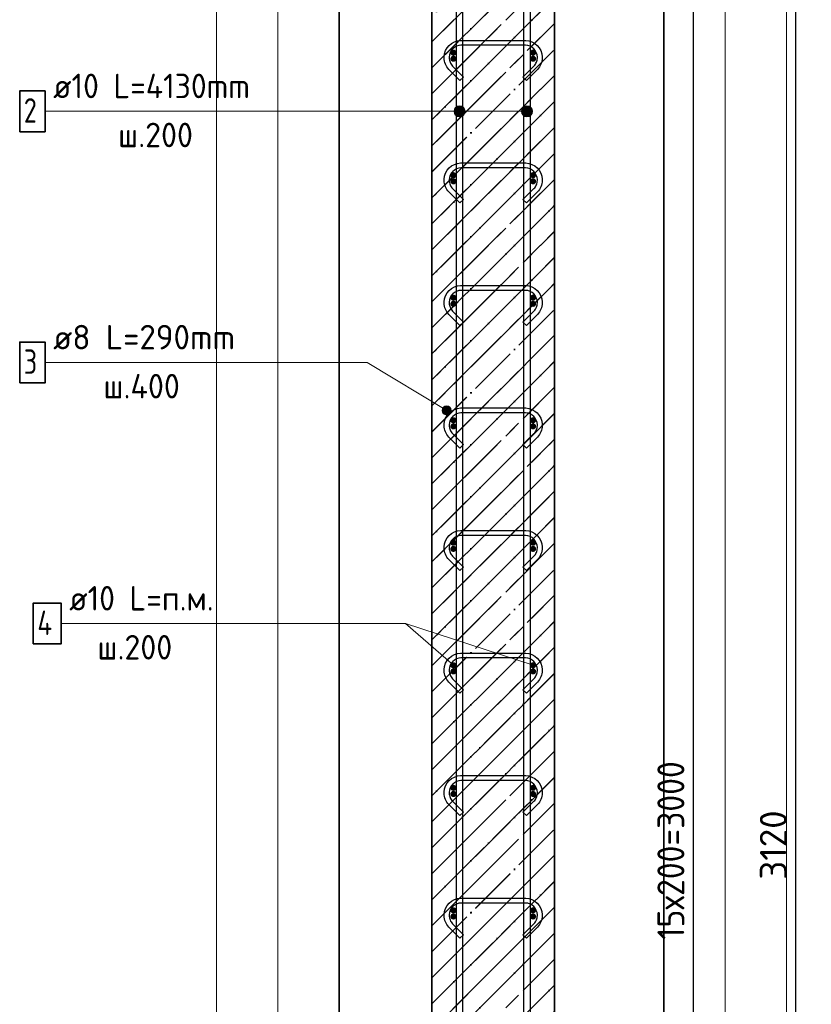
# Model space of a CAD drawing. Header units: millimetres. Extents: x -2995 to 47287, y -2809 to 58122.
# Tile 103 of 143: x 32363 to 33655, y 45508 to 47115. Entities that reach past the tile are written whole.
import ezdxf

# ---------------------------------------------------------------- set-up
doc = ezdxf.new("R2010")
doc.units = ezdxf.units.MM
doc.header["$PDMODE"] = 65
doc.linetypes.add('______11', pattern=[100, 80, -10, 0, -10])
doc.linetypes.add('______5', pattern=[220, 160, -20, 20, -20])
for name, color, linetype, lineweight in [('Standard', 7, 'Continuous', 25), ('Арм.стержн. Арматура края', 96, 'Continuous', 35), ('Арм.стержн. вертикальными 1', 22, 'Continuous', 35), ('Арм.стержн.горизонт. 1', 180, 'Continuous', 35), ('Размерная линия_ общее', 7, 'Continuous', 13)]:
    doc.layers.add(name, color=color, linetype=linetype, lineweight=lineweight)
doc.layers.add('Арм.стержн.Стяжки', color=7, linetype='Continuous', lineweight=35, true_color=0x501e0f)
doc.styles.add('ISOCPEUR', font='ISOCPEUR')
doc.dimstyles.new('DIMSTYLE_3', dxfattribs={"dimtxt": 44, "dimasz": 50, "dimexe": 0, "dimexo": 0, "dimgap": 22, "dimtad": 2, "dimdec": 0, "dimrnd": 5, "dimzin": 12, "dimdsep": 46, "dimtxsty": 'ISOCPEUR', "dimblk1": 'ALL_ML_STRICH', "dimblk2": 'ALL_ML_STRICH', "dimsah": 1, "dimcen": 0, "dimclrd": 7, "dimclre": 256, "dimclrt": 7, "dimadec": 0, "dimazin": 0, "dimtfac": 1, "dimtdec": 0, "dimtix": 1, "dimtmove": 2, "dimatfit": 3, "dimfxl": 0, "dimtzin": 0, "dimlwd": 0, "dimlwe": -3, "dimarcsym": 0})

# ---------------------------------------------------------------- blocks, each defined once
blk = doc.blocks.new('ALL_ML_STRICH')
at = {"color": 0, "linetype": 'ByBlock', "lineweight": -2}
for p, q in [((0, -0.5), (0, 0.5)), ((-1, 0), (0.5, 0)), ((-0.3, -0.3), (0.3, 0.3))]:
    blk.add_line(p, q, dxfattribs=at)
blk = doc.blocks.new('*D82')
at = {"layer": 'DEFPOINTS', "color": 7, "linetype": 'Continuous', "lineweight": 13, "transparency": 33554687}
for p in [(33332.1, 47321.6), (33360.7, 44201.6), (33630, 44201.6)]:
    blk.add_point(p, dxfattribs=at)
at = {"layer": 'Размерная линия_ общее', "color": 253, "linetype": 'Continuous', "lineweight": -2, "true_color": 0xa0a0a0, "transparency": 33554687}
for p, q in [((33352.1, 47321.6), (33630, 47321.6)), ((33380.7, 44201.6), (33630, 44201.6))]:
    blk.add_line(p, q, dxfattribs=at)
at = {"layer": 'Размерная линия_ общее', "color": 7, "linetype": 'Continuous', "lineweight": -2, "transparency": 33554687}
blk.add_line((33630, 44201.6), (33630, 47321.6), dxfattribs=at)
at = {"layer": 'Размерная линия_ общее', "color": 7, "linetype": 'Continuous', "lineweight": 13, "transparency": 33554687, "xscale": 50, "yscale": 50, "zscale": 50}
for p, rotation in [((33630, 47321.6), 90), ((33630, 44201.6), 270)]:
    blk.add_blockref('ALL_ML_STRICH', p, dxfattribs=dict(at, rotation=rotation))
at = {"layer": 'Размерная линия_ общее', "color": 7, "linetype": 'Continuous', "lineweight": 13, "transparency": 33554687, "insert": (33593, 45768.2), "char_height": 44, "width": 176, "attachment_point": 5, "rotation": 90, "style": 'ISOCPEUR'}
blk.add_mtext('\\A1;{3120}', dxfattribs=at)
blk = doc.blocks.new('*D85')
at = {"layer": 'DEFPOINTS', "color": 7, "linetype": 'Continuous', "lineweight": 13, "transparency": 33554687}
for p in [(33200.9, 47261.6), (33200.9, 44261.6), (33462.8, 44261.6)]:
    blk.add_point(p, dxfattribs=at)
at = {"layer": 'Размерная линия_ общее', "color": 253, "linetype": 'Continuous', "lineweight": -2, "true_color": 0xa0a0a0, "transparency": 33554687}
for p, q in [((33220.9, 47261.6), (33462.8, 47261.6)), ((33220.9, 44261.6), (33462.8, 44261.6))]:
    blk.add_line(p, q, dxfattribs=at)
at = {"layer": 'Размерная линия_ общее', "color": 7, "linetype": 'Continuous', "lineweight": -2, "transparency": 33554687}
blk.add_line((33462.8, 44261.6), (33462.8, 47261.6), dxfattribs=at)
at = {"layer": 'Размерная линия_ общее', "color": 7, "linetype": 'Continuous', "lineweight": 13, "transparency": 33554687, "xscale": 50, "yscale": 50, "zscale": 50}
for p, rotation in [((33462.8, 47261.6), 90), ((33462.8, 44261.6), 270)]:
    blk.add_blockref('ALL_ML_STRICH', p, dxfattribs=dict(at, rotation=rotation))
at = {"layer": 'Размерная линия_ общее', "color": 7, "linetype": 'Continuous', "lineweight": 13, "transparency": 33554687, "insert": (33403.8, 45613.6), "char_height": 44, "width": 2.2, "attachment_point": 1, "rotation": 90, "line_spacing_factor": 0.60241, "style": 'ISOCPEUR'}
blk.add_mtext('\\W0.91;15х200=3000', dxfattribs=at)

msp = doc.modelspace()

# ---------------------------------------------------------------- hatches: boundary and pattern name
at = {"layer": 'Standard', "linetype": 'Continuous', "lineweight": 35, "transparency": 33554687}
h = msp.add_hatch(dxfattribs=at)
h.set_pattern_fill('__________539', scale=20, style=0, pattern_type=2)
h.set_pattern_definition([(45, (0, 0), (-42.426407, 42.426407), [80, -10, 0, -10]), (45, (-21.213, 21.213), (-42.426407, 42.426407), [160, -20, 20, -20])])
h.paths.add_polyline_path([(33235.9, 47321.6), (33035.9, 47321.6), (33035.9, 44201.6), (33235.9, 44201.6)], flags=0)
at = {"layer": 'Арм.стержн. Арматура края', "linetype": 'Continuous', "lineweight": 50, "transparency": 33554687}
for points in [[(33075.9, 47051.6), (33075.5, 47053.5), (33074.4, 47055.1), (33072.8, 47056.2), (33070.9, 47056.6), (33068.9, 47056.2), (33067.3, 47055.1), (33066.2, 47053.5), (33065.9, 47051.6), (33066.2, 47049.6), (33067.3, 47048), (33068.9, 47046.9), (33070.9, 47046.6), (33072.8, 47046.9), (33074.4, 47048), (33075.5, 47049.6)], [(33205.9, 47051.6), (33205.5, 47053.5), (33204.4, 47055.1), (33202.8, 47056.2), (33200.9, 47056.6), (33198.9, 47056.2), (33197.3, 47055.1), (33196.2, 47053.5), (33195.9, 47051.6), (33196.2, 47049.6), (33197.3, 47048), (33198.9, 47046.9), (33200.9, 47046.6), (33202.8, 47046.9), (33204.4, 47048), (33205.5, 47049.6)], [(33075.9, 46851.6), (33075.5, 46853.5), (33074.4, 46855.1), (33072.8, 46856.2), (33070.9, 46856.6), (33068.9, 46856.2), (33067.3, 46855.1), (33066.2, 46853.5), (33065.9, 46851.6), (33066.2, 46849.6), (33067.3, 46848), (33068.9, 46846.9), (33070.9, 46846.6), (33072.8, 46846.9), (33074.4, 46848), (33075.5, 46849.6)], [(33205.9, 46851.6), (33205.5, 46853.5), (33204.4, 46855.1), (33202.8, 46856.2), (33200.9, 46856.6), (33198.9, 46856.2), (33197.3, 46855.1), (33196.2, 46853.5), (33195.9, 46851.6), (33196.2, 46849.6), (33197.3, 46848), (33198.9, 46846.9), (33200.9, 46846.6), (33202.8, 46846.9), (33204.4, 46848), (33205.5, 46849.6)], [(33075.9, 46651.6), (33075.5, 46653.5), (33074.4, 46655.1), (33072.8, 46656.2), (33070.9, 46656.6), (33068.9, 46656.2), (33067.3, 46655.1), (33066.2, 46653.5), (33065.9, 46651.6), (33066.2, 46649.6), (33067.3, 46648), (33068.9, 46646.9), (33070.9, 46646.6), (33072.8, 46646.9), (33074.4, 46648), (33075.5, 46649.6)], [(33205.9, 46651.6), (33205.5, 46653.5), (33204.4, 46655.1), (33202.8, 46656.2), (33200.9, 46656.6), (33198.9, 46656.2), (33197.3, 46655.1), (33196.2, 46653.5), (33195.9, 46651.6), (33196.2, 46649.6), (33197.3, 46648), (33198.9, 46646.9), (33200.9, 46646.6), (33202.8, 46646.9), (33204.4, 46648), (33205.5, 46649.6)], [(33075.9, 46451.6), (33075.5, 46453.5), (33074.4, 46455.1), (33072.8, 46456.2), (33070.9, 46456.6), (33068.9, 46456.2), (33067.3, 46455.1), (33066.2, 46453.5), (33065.9, 46451.6), (33066.2, 46449.6), (33067.3, 46448), (33068.9, 46446.9), (33070.9, 46446.6), (33072.8, 46446.9), (33074.4, 46448), (33075.5, 46449.6)], [(33205.9, 46451.6), (33205.5, 46453.5), (33204.4, 46455.1), (33202.8, 46456.2), (33200.9, 46456.6), (33198.9, 46456.2), (33197.3, 46455.1), (33196.2, 46453.5), (33195.9, 46451.6), (33196.2, 46449.6), (33197.3, 46448), (33198.9, 46446.9), (33200.9, 46446.6), (33202.8, 46446.9), (33204.4, 46448), (33205.5, 46449.6)], [(33075.9, 46251.6), (33075.5, 46253.5), (33074.4, 46255.1), (33072.8, 46256.2), (33070.9, 46256.6), (33068.9, 46256.2), (33067.3, 46255.1), (33066.2, 46253.5), (33065.9, 46251.6), (33066.2, 46249.6), (33067.3, 46248), (33068.9, 46246.9), (33070.9, 46246.6), (33072.8, 46246.9), (33074.4, 46248), (33075.5, 46249.6)], [(33205.9, 46251.6), (33205.5, 46253.5), (33204.4, 46255.1), (33202.8, 46256.2), (33200.9, 46256.6), (33198.9, 46256.2), (33197.3, 46255.1), (33196.2, 46253.5), (33195.9, 46251.6), (33196.2, 46249.6), (33197.3, 46248), (33198.9, 46246.9), (33200.9, 46246.6), (33202.8, 46246.9), (33204.4, 46248), (33205.5, 46249.6)], [(33075.9, 46051.6), (33075.5, 46053.5), (33074.4, 46055.1), (33072.8, 46056.2), (33070.9, 46056.6), (33068.9, 46056.2), (33067.3, 46055.1), (33066.2, 46053.5), (33065.9, 46051.6), (33066.2, 46049.6), (33067.3, 46048), (33068.9, 46046.9), (33070.9, 46046.6), (33072.8, 46046.9), (33074.4, 46048), (33075.5, 46049.6)], [(33205.9, 46051.6), (33205.5, 46053.5), (33204.4, 46055.1), (33202.8, 46056.2), (33200.9, 46056.6), (33198.9, 46056.2), (33197.3, 46055.1), (33196.2, 46053.5), (33195.9, 46051.6), (33196.2, 46049.6), (33197.3, 46048), (33198.9, 46046.9), (33200.9, 46046.6), (33202.8, 46046.9), (33204.4, 46048), (33205.5, 46049.6)], [(33075.9, 45851.6), (33075.5, 45853.5), (33074.4, 45855.1), (33072.8, 45856.2), (33070.9, 45856.6), (33068.9, 45856.2), (33067.3, 45855.1), (33066.2, 45853.5), (33065.9, 45851.6), (33066.2, 45849.6), (33067.3, 45848), (33068.9, 45846.9), (33070.9, 45846.6), (33072.8, 45846.9), (33074.4, 45848), (33075.5, 45849.6)], [(33205.9, 45851.6), (33205.5, 45853.5), (33204.4, 45855.1), (33202.8, 45856.2), (33200.9, 45856.6), (33198.9, 45856.2), (33197.3, 45855.1), (33196.2, 45853.5), (33195.9, 45851.6), (33196.2, 45849.6), (33197.3, 45848), (33198.9, 45846.9), (33200.9, 45846.6), (33202.8, 45846.9), (33204.4, 45848), (33205.5, 45849.6)], [(33075.9, 45651.6), (33075.5, 45653.5), (33074.4, 45655.1), (33072.8, 45656.2), (33070.9, 45656.6), (33068.9, 45656.2), (33067.3, 45655.1), (33066.2, 45653.5), (33065.9, 45651.6), (33066.2, 45649.6), (33067.3, 45648), (33068.9, 45646.9), (33070.9, 45646.6), (33072.8, 45646.9), (33074.4, 45648), (33075.5, 45649.6)], [(33205.9, 45651.6), (33205.5, 45653.5), (33204.4, 45655.1), (33202.8, 45656.2), (33200.9, 45656.6), (33198.9, 45656.2), (33197.3, 45655.1), (33196.2, 45653.5), (33195.9, 45651.6), (33196.2, 45649.6), (33197.3, 45648), (33198.9, 45646.9), (33200.9, 45646.6), (33202.8, 45646.9), (33204.4, 45648), (33205.5, 45649.6)]]:
    msp.add_hatch(color=4, dxfattribs=at).paths.add_polyline_path(points)
at = {"layer": 'Арм.стержн. вертикальными 1', "linetype": 'Continuous', "lineweight": 13, "transparency": 33554687}
for points in [[(33073.1, 46961.3), (33073.1, 46970.3), (33071.9, 46965.8)], [(33073.1, 46961.3), (33073.1, 46970.3), (33071.9, 46965.8)], [(33073.1, 46970.3), (33076.4, 46958.1), (33076.4, 46973.6)], [(33073.1, 46970.3), (33076.4, 46958.1), (33076.4, 46973.6)], [(33073.1, 46970.3), (33073.1, 46961.3), (33076.4, 46958.1)], [(33073.1, 46970.3), (33073.1, 46961.3), (33076.4, 46958.1)], [(33076.4, 46973.6), (33080.9, 46956.8), (33080.9, 46974.8)], [(33076.4, 46973.6), (33080.9, 46956.8), (33080.9, 46974.8)], [(33076.4, 46973.6), (33076.4, 46958.1), (33080.9, 46956.8)], [(33076.4, 46973.6), (33076.4, 46958.1), (33080.9, 46956.8)], [(33080.9, 46974.8), (33080.9, 46956.8), (33085.4, 46958.1)], [(33080.9, 46974.8), (33085.4, 46958.1), (33085.4, 46973.6)], [(33080.9, 46974.8), (33080.9, 46956.8), (33085.4, 46958.1)], [(33080.9, 46974.8), (33085.4, 46958.1), (33085.4, 46973.6)], [(33085.4, 46973.6), (33085.4, 46958.1), (33088.6, 46961.3)], [(33085.4, 46973.6), (33088.6, 46961.3), (33088.6, 46970.3)], [(33085.4, 46973.6), (33085.4, 46958.1), (33088.6, 46961.3)], [(33085.4, 46973.6), (33088.6, 46961.3), (33088.6, 46970.3)], [(33088.6, 46970.3), (33088.6, 46961.3), (33089.9, 46965.8)], [(33088.6, 46970.3), (33088.6, 46961.3), (33089.9, 46965.8)], [(33183.1, 46961.3), (33183.1, 46970.3), (33181.9, 46965.8)], [(33183.1, 46961.3), (33183.1, 46970.3), (33181.9, 46965.8)], [(33183.1, 46970.3), (33186.4, 46958.1), (33186.4, 46973.6)], [(33183.1, 46970.3), (33186.4, 46958.1), (33186.4, 46973.6)], [(33183.1, 46970.3), (33183.1, 46961.3), (33186.4, 46958.1)], [(33183.1, 46970.3), (33183.1, 46961.3), (33186.4, 46958.1)], [(33186.4, 46973.6), (33190.9, 46956.8), (33190.9, 46974.8)], [(33186.4, 46973.6), (33190.9, 46956.8), (33190.9, 46974.8)], [(33186.4, 46973.6), (33186.4, 46958.1), (33190.9, 46956.8)], [(33186.4, 46973.6), (33186.4, 46958.1), (33190.9, 46956.8)], [(33190.9, 46974.8), (33190.9, 46956.8), (33195.4, 46958.1)], [(33190.9, 46974.8), (33195.4, 46958.1), (33195.4, 46973.6)], [(33190.9, 46974.8), (33190.9, 46956.8), (33195.4, 46958.1)], [(33190.9, 46974.8), (33195.4, 46958.1), (33195.4, 46973.6)], [(33195.4, 46973.6), (33195.4, 46958.1), (33198.6, 46961.3)], [(33195.4, 46973.6), (33198.6, 46961.3), (33198.6, 46970.3)], [(33195.4, 46973.6), (33195.4, 46958.1), (33198.6, 46961.3)], [(33195.4, 46973.6), (33198.6, 46961.3), (33198.6, 46970.3)], [(33198.6, 46970.3), (33198.6, 46961.3), (33199.9, 46965.8)], [(33198.6, 46970.3), (33198.6, 46961.3), (33199.9, 46965.8)]]:
    msp.add_hatch(color=7, dxfattribs=at).paths.add_polyline_path(points)
at = {"layer": 'Арм.стержн.горизонт. 1', "linetype": 'Continuous', "lineweight": 50, "transparency": 33554687}
for points in [[(33075.9, 47061.6), (33075.5, 47063.5), (33074.4, 47065.1), (33072.8, 47066.2), (33070.9, 47066.6), (33068.9, 47066.2), (33067.3, 47065.1), (33066.2, 47063.5), (33065.9, 47061.6), (33066.2, 47059.6), (33067.3, 47058), (33068.9, 47056.9), (33070.9, 47056.6), (33072.8, 47056.9), (33074.4, 47058), (33075.5, 47059.6)], [(33205.9, 47061.6), (33205.5, 47063.5), (33204.4, 47065.1), (33202.8, 47066.2), (33200.9, 47066.6), (33198.9, 47066.2), (33197.3, 47065.1), (33196.2, 47063.5), (33195.9, 47061.6), (33196.2, 47059.6), (33197.3, 47058), (33198.9, 47056.9), (33200.9, 47056.6), (33202.8, 47056.9), (33204.4, 47058), (33205.5, 47059.6)], [(33075.9, 46861.6), (33075.5, 46863.5), (33074.4, 46865.1), (33072.8, 46866.2), (33070.9, 46866.6), (33068.9, 46866.2), (33067.3, 46865.1), (33066.2, 46863.5), (33065.9, 46861.6), (33066.2, 46859.6), (33067.3, 46858), (33068.9, 46856.9), (33070.9, 46856.6), (33072.8, 46856.9), (33074.4, 46858), (33075.5, 46859.6)], [(33205.9, 46861.6), (33205.5, 46863.5), (33204.4, 46865.1), (33202.8, 46866.2), (33200.9, 46866.6), (33198.9, 46866.2), (33197.3, 46865.1), (33196.2, 46863.5), (33195.9, 46861.6), (33196.2, 46859.6), (33197.3, 46858), (33198.9, 46856.9), (33200.9, 46856.6), (33202.8, 46856.9), (33204.4, 46858), (33205.5, 46859.6)], [(33075.9, 46661.6), (33075.5, 46663.5), (33074.4, 46665.1), (33072.8, 46666.2), (33070.9, 46666.6), (33068.9, 46666.2), (33067.3, 46665.1), (33066.2, 46663.5), (33065.9, 46661.6), (33066.2, 46659.6), (33067.3, 46658), (33068.9, 46656.9), (33070.9, 46656.6), (33072.8, 46656.9), (33074.4, 46658), (33075.5, 46659.6)], [(33205.9, 46661.6), (33205.5, 46663.5), (33204.4, 46665.1), (33202.8, 46666.2), (33200.9, 46666.6), (33198.9, 46666.2), (33197.3, 46665.1), (33196.2, 46663.5), (33195.9, 46661.6), (33196.2, 46659.6), (33197.3, 46658), (33198.9, 46656.9), (33200.9, 46656.6), (33202.8, 46656.9), (33204.4, 46658), (33205.5, 46659.6)], [(33075.9, 46461.6), (33075.5, 46463.5), (33074.4, 46465.1), (33072.8, 46466.2), (33070.9, 46466.6), (33068.9, 46466.2), (33067.3, 46465.1), (33066.2, 46463.5), (33065.9, 46461.6), (33066.2, 46459.6), (33067.3, 46458), (33068.9, 46456.9), (33070.9, 46456.6), (33072.8, 46456.9), (33074.4, 46458), (33075.5, 46459.6)], [(33205.9, 46461.6), (33205.5, 46463.5), (33204.4, 46465.1), (33202.8, 46466.2), (33200.9, 46466.6), (33198.9, 46466.2), (33197.3, 46465.1), (33196.2, 46463.5), (33195.9, 46461.6), (33196.2, 46459.6), (33197.3, 46458), (33198.9, 46456.9), (33200.9, 46456.6), (33202.8, 46456.9), (33204.4, 46458), (33205.5, 46459.6)], [(33075.9, 46261.6), (33075.5, 46263.5), (33074.4, 46265.1), (33072.8, 46266.2), (33070.9, 46266.6), (33068.9, 46266.2), (33067.3, 46265.1), (33066.2, 46263.5), (33065.9, 46261.6), (33066.2, 46259.6), (33067.3, 46258), (33068.9, 46256.9), (33070.9, 46256.6), (33072.8, 46256.9), (33074.4, 46258), (33075.5, 46259.6)], [(33205.9, 46261.6), (33205.5, 46263.5), (33204.4, 46265.1), (33202.8, 46266.2), (33200.9, 46266.6), (33198.9, 46266.2), (33197.3, 46265.1), (33196.2, 46263.5), (33195.9, 46261.6), (33196.2, 46259.6), (33197.3, 46258), (33198.9, 46256.9), (33200.9, 46256.6), (33202.8, 46256.9), (33204.4, 46258), (33205.5, 46259.6)], [(33075.9, 46061.6), (33075.5, 46063.5), (33074.4, 46065.1), (33072.8, 46066.2), (33070.9, 46066.6), (33068.9, 46066.2), (33067.3, 46065.1), (33066.2, 46063.5), (33065.9, 46061.6), (33066.2, 46059.6), (33067.3, 46058), (33068.9, 46056.9), (33070.9, 46056.6), (33072.8, 46056.9), (33074.4, 46058), (33075.5, 46059.6)], [(33205.9, 46061.6), (33205.5, 46063.5), (33204.4, 46065.1), (33202.8, 46066.2), (33200.9, 46066.6), (33198.9, 46066.2), (33197.3, 46065.1), (33196.2, 46063.5), (33195.9, 46061.6), (33196.2, 46059.6), (33197.3, 46058), (33198.9, 46056.9), (33200.9, 46056.6), (33202.8, 46056.9), (33204.4, 46058), (33205.5, 46059.6)], [(33075.9, 45861.6), (33075.5, 45863.5), (33074.4, 45865.1), (33072.8, 45866.2), (33070.9, 45866.6), (33068.9, 45866.2), (33067.3, 45865.1), (33066.2, 45863.5), (33065.9, 45861.6), (33066.2, 45859.6), (33067.3, 45858), (33068.9, 45856.9), (33070.9, 45856.6), (33072.8, 45856.9), (33074.4, 45858), (33075.5, 45859.6)], [(33205.9, 45861.6), (33205.5, 45863.5), (33204.4, 45865.1), (33202.8, 45866.2), (33200.9, 45866.6), (33198.9, 45866.2), (33197.3, 45865.1), (33196.2, 45863.5), (33195.9, 45861.6), (33196.2, 45859.6), (33197.3, 45858), (33198.9, 45856.9), (33200.9, 45856.6), (33202.8, 45856.9), (33204.4, 45858), (33205.5, 45859.6)], [(33075.9, 45661.6), (33075.5, 45663.5), (33074.4, 45665.1), (33072.8, 45666.2), (33070.9, 45666.6), (33068.9, 45666.2), (33067.3, 45665.1), (33066.2, 45663.5), (33065.9, 45661.6), (33066.2, 45659.6), (33067.3, 45658), (33068.9, 45656.9), (33070.9, 45656.6), (33072.8, 45656.9), (33074.4, 45658), (33075.5, 45659.6)], [(33205.9, 45661.6), (33205.5, 45663.5), (33204.4, 45665.1), (33202.8, 45666.2), (33200.9, 45666.6), (33198.9, 45666.2), (33197.3, 45665.1), (33196.2, 45663.5), (33195.9, 45661.6), (33196.2, 45659.6), (33197.3, 45658), (33198.9, 45656.9), (33200.9, 45656.6), (33202.8, 45656.9), (33204.4, 45658), (33205.5, 45659.6)]]:
    msp.add_hatch(color=4, dxfattribs=at).paths.add_polyline_path(points)
at = {"layer": 'Арм.стержн.Стяжки', "linetype": 'Continuous', "lineweight": 13, "transparency": 33554687}
for points in [[(33052.4, 46477.7), (33056.3, 46484.1), (33053.4, 46481.4)], [(33056.3, 46484.1), (33052.4, 46477.7), (33053.3, 46474)], [(33056.3, 46484.1), (33053.3, 46474), (33060, 46485)], [(33060, 46485), (33053.3, 46474), (33056, 46471.1)], [(33060, 46485), (33056, 46471.1), (33063.7, 46484)], [(33063.7, 46484), (33056, 46471.1), (33059.7, 46470.1)], [(33063.7, 46484), (33059.7, 46470.1), (33066.4, 46481.1)], [(33066.4, 46481.1), (33059.7, 46470.1), (33063.4, 46471)], [(33066.4, 46481.1), (33063.4, 46471), (33067.3, 46477.4)], [(33067.3, 46477.4), (33063.4, 46471), (33066.3, 46473.7)]]:
    msp.add_hatch(color=7, dxfattribs=at).paths.add_polyline_path(points)

# ---------------------------------------------------------------- linework, layer by layer
at = {"layer": 'Standard', "color": 52, "linetype": 'Continuous', "lineweight": 13, "transparency": 33554687}
for p, q in [((32884.3, 48405), (32884.3, 43856.3)), ((32884.3, 43856.3), (32884.3, 48405)), ((33414.3, 48405), (33414.3, 43856.3)), ((33414.3, 43856.3), (33414.3, 48405))]:
    msp.add_line(p, q, dxfattribs=at)
at = {"layer": 'Standard', "color": 52, "linetype": 'Continuous', "lineweight": -3, "transparency": 33554687}
for p, q in [((32884.3, 48405), (32884.3, 43856.3)), ((32884.3, 43856.3), (32884.3, 48405)), ((33414.3, 48405), (33414.3, 43856.3)), ((33414.3, 43856.3), (33414.3, 48405))]:
    msp.add_line(p, q, dxfattribs=at)
at = {"layer": 'Standard', "color": 7, "linetype": 'Continuous', "lineweight": 35, "transparency": 33554687}
for p, q in [((33035.9, 47321.6), (33035.9, 44201.6)), ((33035.9, 47321.6), (33035.9, 44201.6)), ((33235.9, 44201.6), (33235.9, 47321.6)), ((33235.9, 44201.6), (33235.9, 47321.6))]:
    msp.add_line(p, q, dxfattribs=at)
at = {"layer": 'Standard', "color": 253, "linetype": '______5', "lineweight": 35, "true_color": 0xababab, "transparency": 33554687}
for p, q in [((33035.9, 47079), (33235.9, 47279)), ((33035.9, 46994.1), (33235.9, 47194.1)), ((33035.9, 46909.3), (33235.9, 47109.3)), ((33035.9, 46824.4), (33235.9, 47024.4)), ((33035.9, 46739.6), (33235.9, 46939.6)), ((33035.9, 46654.7), (33235.9, 46854.7)), ((33035.9, 46569.9), (33235.9, 46769.9)), ((33035.9, 46485), (33235.9, 46685)), ((33035.9, 46400.2), (33235.9, 46600.2)), ((33035.9, 46315.3), (33235.9, 46515.3)), ((33035.9, 46230.5), (33235.9, 46430.5)), ((33035.9, 46145.6), (33235.9, 46345.6)), ((33035.9, 46060.8), (33235.9, 46260.8)), ((33035.9, 45975.9), (33235.9, 46175.9)), ((33035.9, 45891.1), (33235.9, 46091.1)), ((33035.9, 45806.2), (33235.9, 46006.2)), ((33035.9, 45721.3), (33235.9, 45921.3)), ((33035.9, 45636.5), (33235.9, 45836.5)), ((33035.9, 45551.6), (33235.9, 45751.6)), ((33035.9, 45466.8), (33235.9, 45666.8)), ((33035.9, 45381.9), (33235.9, 45581.9))]:
    msp.add_line(p, q, dxfattribs=at)
at = {"layer": 'Standard', "color": 253, "linetype": '______11', "lineweight": 35, "true_color": 0xababab, "transparency": 33554687}
for p, q in [((33035.9, 47036.6), (33235.9, 47236.6)), ((33035.9, 46951.7), (33235.9, 47151.7)), ((33035.9, 46866.9), (33235.9, 47066.9)), ((33035.9, 46782), (33235.9, 46982)), ((33035.9, 46697.2), (33235.9, 46897.2)), ((33035.9, 46612.3), (33235.9, 46812.3)), ((33035.9, 46527.5), (33235.9, 46727.5)), ((33035.9, 46442.6), (33235.9, 46642.6)), ((33035.9, 46357.7), (33235.9, 46557.7)), ((33035.9, 46272.9), (33235.9, 46472.9)), ((33035.9, 46188), (33235.9, 46388)), ((33035.9, 46103.2), (33235.9, 46303.2)), ((33035.9, 46018.3), (33235.9, 46218.3)), ((33035.9, 45933.5), (33235.9, 46133.5)), ((33035.9, 45848.6), (33235.9, 46048.6)), ((33035.9, 45763.8), (33235.9, 45963.8)), ((33035.9, 45678.9), (33235.9, 45878.9)), ((33035.9, 45594.1), (33235.9, 45794.1)), ((33035.9, 45509.2), (33235.9, 45709.2)), ((33035.9, 45424.4), (33235.9, 45624.4)), ((33035.9, 45339.5), (33235.9, 45539.5))]:
    msp.add_line(p, q, dxfattribs=at)
at = {"layer": 'Standard', "color": 7, "linetype": 'Continuous', "lineweight": 13, "transparency": 33554687}
msp.add_line((33200.9, 46061.6), (32992.5, 46129.7), dxfattribs=at)
for points in [[(32684.3, 43656.3), (33614.3, 43656.3), (33614.3, 48605), (32684.3, 48605), (32684.3, 43656.3)], [(32784.3, 43756.3), (33514.3, 43756.3), (33514.3, 48505), (32784.3, 48505), (32784.3, 43756.3)]]:
    msp.add_lwpolyline(points, dxfattribs=at)
at = {"layer": 'Арм.стержн. вертикальными 1', "color": 7, "linetype": 'Continuous', "lineweight": 13, "transparency": 33554687}
for p, q in [((32404.3, 46965.8), (32996.3, 46965.8)), ((32996.3, 46965.8), (33190.9, 46965.8)), ((32996.3, 46965.8), (33190.9, 46965.8)), ((32996.3, 46965.8), (33080.9, 46965.8)), ((32996.3, 46965.8), (33080.9, 46965.8)), ((33071.9, 46965.8), (33071.9, 46965.8)), ((33071.9, 46965.8), (33071.9, 46965.8)), ((33080.9, 46974.8), (33080.9, 46974.8)), ((33080.9, 46974.8), (33080.9, 46974.8)), ((33089.9, 46965.8), (33089.9, 46965.8)), ((33089.9, 46965.8), (33089.9, 46965.8)), ((33181.9, 46965.8), (33181.9, 46965.8)), ((33181.9, 46965.8), (33181.9, 46965.8)), ((33190.9, 46974.8), (33190.9, 46974.8)), ((33190.9, 46974.8), (33190.9, 46974.8)), ((33199.9, 46965.8), (33199.9, 46965.8)), ((33199.9, 46965.8), (33199.9, 46965.8)), ((33080.9, 46956.8), (33080.9, 46956.8)), ((33080.9, 46956.8), (33080.9, 46956.8)), ((33190.9, 46956.8), (33190.9, 46956.8)), ((33190.9, 46956.8), (33190.9, 46956.8))]:
    msp.add_line(p, q, dxfattribs=at)
at = {"layer": 'Арм.стержн. вертикальными 1', "color": 4, "linetype": 'Continuous', "lineweight": 25, "transparency": 33554687}
for points in [[(33075.9, 44201.6), (33075.9, 48331.6), (33085.9, 48331.6), (33085.9, 44201.6), (33075.9, 44201.6)], [(33075.9, 44201.6), (33075.9, 48331.6), (33085.9, 48331.6), (33085.9, 44201.6), (33075.9, 44201.6)], [(33185.9, 44201.6), (33185.9, 48331.6), (33195.9, 48331.6), (33195.9, 44201.6), (33185.9, 44201.6)], [(33185.9, 44201.6), (33185.9, 48331.6), (33195.9, 48331.6), (33195.9, 44201.6), (33185.9, 44201.6)]]:
    msp.add_lwpolyline(points, dxfattribs=at)
at = {"layer": 'Арм.стержн. вертикальными 1', "color": 7, "linetype": 'Continuous', "lineweight": 35, "transparency": 33554687}
msp.add_lwpolyline([(32363, 46932.5), (32404.3, 46932.5), (32404.3, 46999.2), (32363, 46999.2), (32363, 46932.5)], dxfattribs=at)
at = {"layer": 'Арм.стержн. вертикальными 1', "color": 7, "linetype": 'Continuous', "lineweight": 13, "transparency": 33554687}
for centre in [(33080.9, 46965.8), (33080.9, 46965.8), (33190.9, 46965.8), (33190.9, 46965.8)]:
    msp.add_circle(centre, 9, dxfattribs=at)
at = {"layer": 'Арм.стержн.горизонт. 1', "color": 7, "linetype": 'Continuous', "lineweight": 13, "transparency": 33554687}
for p, q in [((32430.5, 46129.7), (32992.5, 46129.7)), ((32992.5, 46129.7), (33070.9, 46061.6))]:
    msp.add_line(p, q, dxfattribs=at)
at = {"layer": 'Арм.стержн.горизонт. 1', "color": 7, "linetype": 'Continuous', "lineweight": 35, "transparency": 33554687}
msp.add_lwpolyline([(32385.2, 46096.4), (32430.5, 46096.4), (32430.5, 46163), (32385.2, 46163), (32385.2, 46096.4)], dxfattribs=at)
at = {"layer": 'Арм.стержн.Стяжки', "color": 7, "linetype": 'Continuous', "lineweight": 13, "transparency": 33554687}
for p, q in [((32404.3, 46555.8), (32930.3, 46555.8)), ((32930.3, 46555.8), (33059.9, 46477.6)), ((33053.4, 46481.4), (33053.4, 46481.4)), ((33063.7, 46484), (33063.7, 46484)), ((33056, 46471.1), (33056, 46471.1)), ((33066.3, 46473.7), (33066.3, 46473.7))]:
    msp.add_line(p, q, dxfattribs=at)
at = {"layer": 'Арм.стержн.Стяжки', "color": 40, "linetype": 'Continuous', "lineweight": 25, "transparency": 33554687}
for points in [[(33184.4, 47021.8), (33202.3, 47039.7), (33203.5, 47041.1), (33204.6, 47042.6), (33205.5, 47044.2), (33206.3, 47045.9), (33207, 47047.6), (33207.4, 47049.4), (33207.7, 47051.3), (33207.9, 47053.2), (33207.9, 47054.3), (33207.4, 47057.9), (33206.1, 47061.6), (33204.3, 47065), (33202, 47067.7), (33199.3, 47070), (33195.9, 47071.9), (33192.2, 47073.1), (33188.6, 47073.6), (33083.1, 47073.6), (33079.5, 47073.1), (33075.8, 47071.9), (33072.5, 47070), (33069.7, 47067.7), (33067.4, 47065), (33065.6, 47061.6), (33064.4, 47057.9), (33063.9, 47054.3), (33063.9, 47053.2), (33064, 47051.3), (33064.3, 47049.4), (33064.8, 47047.6), (33065.4, 47045.9), (33066.2, 47044.2), (33067.1, 47042.6), (33068.2, 47041.1), (33069.4, 47039.7), (33087.3, 47021.8), (33081.6, 47016.2), (33063.6, 47034.2), (33061.9, 47036.1), (33060.4, 47038.3), (33059.1, 47040.5), (33058, 47042.8), (33057.1, 47045.3), (33056.5, 47047.8), (33056, 47050.4), (33055.9, 47052.9), (33055.9, 47054.9), (33056.5, 47059.8), (33058.2, 47064.8), (33060.8, 47069.5), (33064, 47073.4), (33067.9, 47076.6), (33072.6, 47079.2), (33077.7, 47080.9), (33082.5, 47081.6), (33189.2, 47081.6), (33194.1, 47080.9), (33199.1, 47079.2), (33203.8, 47076.6), (33207.7, 47073.4), (33210.9, 47069.5), (33213.5, 47064.8), (33215.2, 47059.8), (33215.9, 47054.9), (33215.9, 47052.9), (33215.7, 47050.4), (33215.3, 47047.8), (33214.6, 47045.3), (33213.7, 47042.8), (33212.6, 47040.5), (33211.3, 47038.3), (33209.8, 47036.1), (33208.1, 47034.2), (33190.1, 47016.2), (33184.4, 47021.8)], [(33184.4, 46821.8), (33202.3, 46839.7), (33203.5, 46841.1), (33204.6, 46842.6), (33205.5, 46844.2), (33206.3, 46845.9), (33207, 46847.6), (33207.4, 46849.4), (33207.7, 46851.3), (33207.9, 46853.2), (33207.9, 46854.3), (33207.4, 46857.9), (33206.1, 46861.6), (33204.3, 46865), (33202, 46867.7), (33199.3, 46870), (33195.9, 46871.9), (33192.2, 46873.1), (33188.6, 46873.6), (33083.1, 46873.6), (33079.5, 46873.1), (33075.8, 46871.9), (33072.5, 46870), (33069.7, 46867.7), (33067.4, 46865), (33065.6, 46861.6), (33064.4, 46857.9), (33063.9, 46854.3), (33063.9, 46853.2), (33064, 46851.3), (33064.3, 46849.4), (33064.8, 46847.6), (33065.4, 46845.9), (33066.2, 46844.2), (33067.1, 46842.6), (33068.2, 46841.1), (33069.4, 46839.7), (33087.3, 46821.8), (33081.6, 46816.2), (33063.6, 46834.2), (33061.9, 46836.1), (33060.4, 46838.3), (33059.1, 46840.5), (33058, 46842.8), (33057.1, 46845.3), (33056.5, 46847.8), (33056, 46850.4), (33055.9, 46852.9), (33055.9, 46854.9), (33056.5, 46859.8), (33058.2, 46864.8), (33060.8, 46869.5), (33064, 46873.4), (33067.9, 46876.6), (33072.6, 46879.2), (33077.7, 46880.9), (33082.5, 46881.6), (33189.2, 46881.6), (33194.1, 46880.9), (33199.1, 46879.2), (33203.8, 46876.6), (33207.7, 46873.4), (33210.9, 46869.5), (33213.5, 46864.8), (33215.2, 46859.8), (33215.9, 46854.9), (33215.9, 46852.9), (33215.7, 46850.4), (33215.3, 46847.8), (33214.6, 46845.3), (33213.7, 46842.8), (33212.6, 46840.5), (33211.3, 46838.3), (33209.8, 46836.1), (33208.1, 46834.2), (33190.1, 46816.2), (33184.4, 46821.8)], [(33184.4, 46621.8), (33202.3, 46639.7), (33203.5, 46641.1), (33204.6, 46642.6), (33205.5, 46644.2), (33206.3, 46645.9), (33207, 46647.6), (33207.4, 46649.4), (33207.7, 46651.3), (33207.9, 46653.2), (33207.9, 46654.3), (33207.4, 46657.9), (33206.1, 46661.6), (33204.3, 46665), (33202, 46667.7), (33199.3, 46670), (33195.9, 46671.9), (33192.2, 46673.1), (33188.6, 46673.6), (33083.1, 46673.6), (33079.5, 46673.1), (33075.8, 46671.9), (33072.5, 46670), (33069.7, 46667.7), (33067.4, 46665), (33065.6, 46661.6), (33064.4, 46657.9), (33063.9, 46654.3), (33063.9, 46653.2), (33064, 46651.3), (33064.3, 46649.4), (33064.8, 46647.6), (33065.4, 46645.9), (33066.2, 46644.2), (33067.1, 46642.6), (33068.2, 46641.1), (33069.4, 46639.7), (33087.3, 46621.8), (33081.6, 46616.2), (33063.6, 46634.2), (33061.9, 46636.1), (33060.4, 46638.3), (33059.1, 46640.5), (33058, 46642.8), (33057.1, 46645.3), (33056.5, 46647.8), (33056, 46650.4), (33055.9, 46652.9), (33055.9, 46654.9), (33056.5, 46659.8), (33058.2, 46664.8), (33060.8, 46669.5), (33064, 46673.4), (33067.9, 46676.6), (33072.6, 46679.2), (33077.7, 46680.9), (33082.5, 46681.6), (33189.2, 46681.6), (33194.1, 46680.9), (33199.1, 46679.2), (33203.8, 46676.6), (33207.7, 46673.4), (33210.9, 46669.5), (33213.5, 46664.8), (33215.2, 46659.8), (33215.9, 46654.9), (33215.9, 46652.9), (33215.7, 46650.4), (33215.3, 46647.8), (33214.6, 46645.3), (33213.7, 46642.8), (33212.6, 46640.5), (33211.3, 46638.3), (33209.8, 46636.1), (33208.1, 46634.2), (33190.1, 46616.2), (33184.4, 46621.8)], [(33184.4, 46421.8), (33202.3, 46439.7), (33203.5, 46441.1), (33204.6, 46442.6), (33205.5, 46444.2), (33206.3, 46445.9), (33207, 46447.6), (33207.4, 46449.4), (33207.7, 46451.3), (33207.9, 46453.2), (33207.9, 46454.3), (33207.4, 46457.9), (33206.1, 46461.6), (33204.3, 46465), (33202, 46467.7), (33199.3, 46470), (33195.9, 46471.9), (33192.2, 46473.1), (33188.6, 46473.6), (33083.1, 46473.6), (33079.5, 46473.1), (33075.8, 46471.9), (33072.5, 46470), (33069.7, 46467.7), (33067.4, 46465), (33065.6, 46461.6), (33064.4, 46457.9), (33063.9, 46454.3), (33063.9, 46453.2), (33064, 46451.3), (33064.3, 46449.4), (33064.8, 46447.6), (33065.4, 46445.9), (33066.2, 46444.2), (33067.1, 46442.6), (33068.2, 46441.1), (33069.4, 46439.7), (33087.3, 46421.8), (33081.6, 46416.2), (33063.6, 46434.2), (33061.9, 46436.1), (33060.4, 46438.3), (33059.1, 46440.5), (33058, 46442.8), (33057.1, 46445.3), (33056.5, 46447.8), (33056, 46450.4), (33055.9, 46452.9), (33055.9, 46454.9), (33056.5, 46459.8), (33058.2, 46464.8), (33060.8, 46469.5), (33064, 46473.4), (33067.9, 46476.6), (33072.6, 46479.2), (33077.7, 46480.9), (33082.5, 46481.6), (33189.2, 46481.6), (33194.1, 46480.9), (33199.1, 46479.2), (33203.8, 46476.6), (33207.7, 46473.4), (33210.9, 46469.5), (33213.5, 46464.8), (33215.2, 46459.8), (33215.9, 46454.9), (33215.9, 46452.9), (33215.7, 46450.4), (33215.3, 46447.8), (33214.6, 46445.3), (33213.7, 46442.8), (33212.6, 46440.5), (33211.3, 46438.3), (33209.8, 46436.1), (33208.1, 46434.2), (33190.1, 46416.2), (33184.4, 46421.8)], [(33184.4, 46221.8), (33202.3, 46239.7), (33203.5, 46241.1), (33204.6, 46242.6), (33205.5, 46244.2), (33206.3, 46245.9), (33207, 46247.6), (33207.4, 46249.4), (33207.7, 46251.3), (33207.9, 46253.2), (33207.9, 46254.3), (33207.4, 46257.9), (33206.1, 46261.6), (33204.3, 46265), (33202, 46267.7), (33199.3, 46270), (33195.9, 46271.9), (33192.2, 46273.1), (33188.6, 46273.6), (33083.1, 46273.6), (33079.5, 46273.1), (33075.8, 46271.9), (33072.5, 46270), (33069.7, 46267.7), (33067.4, 46265), (33065.6, 46261.6), (33064.4, 46257.9), (33063.9, 46254.3), (33063.9, 46253.2), (33064, 46251.3), (33064.3, 46249.4), (33064.8, 46247.6), (33065.4, 46245.9), (33066.2, 46244.2), (33067.1, 46242.6), (33068.2, 46241.1), (33069.4, 46239.7), (33087.3, 46221.8), (33081.6, 46216.2), (33063.6, 46234.2), (33061.9, 46236.1), (33060.4, 46238.3), (33059.1, 46240.5), (33058, 46242.8), (33057.1, 46245.3), (33056.5, 46247.8), (33056, 46250.4), (33055.9, 46252.9), (33055.9, 46254.9), (33056.5, 46259.8), (33058.2, 46264.8), (33060.8, 46269.5), (33064, 46273.4), (33067.9, 46276.6), (33072.6, 46279.2), (33077.7, 46280.9), (33082.5, 46281.6), (33189.2, 46281.6), (33194.1, 46280.9), (33199.1, 46279.2), (33203.8, 46276.6), (33207.7, 46273.4), (33210.9, 46269.5), (33213.5, 46264.8), (33215.2, 46259.8), (33215.9, 46254.9), (33215.9, 46252.9), (33215.7, 46250.4), (33215.3, 46247.8), (33214.6, 46245.3), (33213.7, 46242.8), (33212.6, 46240.5), (33211.3, 46238.3), (33209.8, 46236.1), (33208.1, 46234.2), (33190.1, 46216.2), (33184.4, 46221.8)], [(33184.4, 46021.8), (33202.3, 46039.7), (33203.5, 46041.1), (33204.6, 46042.6), (33205.5, 46044.2), (33206.3, 46045.9), (33207, 46047.6), (33207.4, 46049.4), (33207.7, 46051.3), (33207.9, 46053.2), (33207.9, 46054.3), (33207.4, 46057.9), (33206.1, 46061.6), (33204.3, 46065), (33202, 46067.7), (33199.3, 46070), (33195.9, 46071.9), (33192.2, 46073.1), (33188.6, 46073.6), (33083.1, 46073.6), (33079.5, 46073.1), (33075.8, 46071.9), (33072.5, 46070), (33069.7, 46067.7), (33067.4, 46065), (33065.6, 46061.6), (33064.4, 46057.9), (33063.9, 46054.3), (33063.9, 46053.2), (33064, 46051.3), (33064.3, 46049.4), (33064.8, 46047.6), (33065.4, 46045.9), (33066.2, 46044.2), (33067.1, 46042.6), (33068.2, 46041.1), (33069.4, 46039.7), (33087.3, 46021.8), (33081.6, 46016.2), (33063.6, 46034.2), (33061.9, 46036.1), (33060.4, 46038.3), (33059.1, 46040.5), (33058, 46042.8), (33057.1, 46045.3), (33056.5, 46047.8), (33056, 46050.4), (33055.9, 46052.9), (33055.9, 46054.9), (33056.5, 46059.8), (33058.2, 46064.8), (33060.8, 46069.5), (33064, 46073.4), (33067.9, 46076.6), (33072.6, 46079.2), (33077.7, 46080.9), (33082.5, 46081.6), (33189.2, 46081.6), (33194.1, 46080.9), (33199.1, 46079.2), (33203.8, 46076.6), (33207.7, 46073.4), (33210.9, 46069.5), (33213.5, 46064.8), (33215.2, 46059.8), (33215.9, 46054.9), (33215.9, 46052.9), (33215.7, 46050.4), (33215.3, 46047.8), (33214.6, 46045.3), (33213.7, 46042.8), (33212.6, 46040.5), (33211.3, 46038.3), (33209.8, 46036.1), (33208.1, 46034.2), (33190.1, 46016.2), (33184.4, 46021.8)], [(33184.4, 45821.8), (33202.3, 45839.7), (33203.5, 45841.1), (33204.6, 45842.6), (33205.5, 45844.2), (33206.3, 45845.9), (33207, 45847.6), (33207.4, 45849.4), (33207.7, 45851.3), (33207.9, 45853.2), (33207.9, 45854.3), (33207.4, 45857.9), (33206.1, 45861.6), (33204.3, 45865), (33202, 45867.7), (33199.3, 45870), (33195.9, 45871.9), (33192.2, 45873.1), (33188.6, 45873.6), (33083.1, 45873.6), (33079.5, 45873.1), (33075.8, 45871.9), (33072.5, 45870), (33069.7, 45867.7), (33067.4, 45865), (33065.6, 45861.6), (33064.4, 45857.9), (33063.9, 45854.3), (33063.9, 45853.2), (33064, 45851.3), (33064.3, 45849.4), (33064.8, 45847.6), (33065.4, 45845.9), (33066.2, 45844.2), (33067.1, 45842.6), (33068.2, 45841.1), (33069.4, 45839.7), (33087.3, 45821.8), (33081.6, 45816.2), (33063.6, 45834.2), (33061.9, 45836.1), (33060.4, 45838.3), (33059.1, 45840.5), (33058, 45842.8), (33057.1, 45845.3), (33056.5, 45847.8), (33056, 45850.4), (33055.9, 45852.9), (33055.9, 45854.9), (33056.5, 45859.8), (33058.2, 45864.8), (33060.8, 45869.5), (33064, 45873.4), (33067.9, 45876.6), (33072.6, 45879.2), (33077.7, 45880.9), (33082.5, 45881.6), (33189.2, 45881.6), (33194.1, 45880.9), (33199.1, 45879.2), (33203.8, 45876.6), (33207.7, 45873.4), (33210.9, 45869.5), (33213.5, 45864.8), (33215.2, 45859.8), (33215.9, 45854.9), (33215.9, 45852.9), (33215.7, 45850.4), (33215.3, 45847.8), (33214.6, 45845.3), (33213.7, 45842.8), (33212.6, 45840.5), (33211.3, 45838.3), (33209.8, 45836.1), (33208.1, 45834.2), (33190.1, 45816.2), (33184.4, 45821.8)], [(33184.4, 45621.8), (33202.3, 45639.7), (33203.5, 45641.1), (33204.6, 45642.6), (33205.5, 45644.2), (33206.3, 45645.9), (33207, 45647.6), (33207.4, 45649.4), (33207.7, 45651.3), (33207.9, 45653.2), (33207.9, 45654.3), (33207.4, 45657.9), (33206.1, 45661.6), (33204.3, 45665), (33202, 45667.7), (33199.3, 45670), (33195.9, 45671.9), (33192.2, 45673.1), (33188.6, 45673.6), (33083.1, 45673.6), (33079.5, 45673.1), (33075.8, 45671.9), (33072.5, 45670), (33069.7, 45667.7), (33067.4, 45665), (33065.6, 45661.6), (33064.4, 45657.9), (33063.9, 45654.3), (33063.9, 45653.2), (33064, 45651.3), (33064.3, 45649.4), (33064.8, 45647.6), (33065.4, 45645.9), (33066.2, 45644.2), (33067.1, 45642.6), (33068.2, 45641.1), (33069.4, 45639.7), (33087.3, 45621.8), (33081.6, 45616.2), (33063.6, 45634.2), (33061.9, 45636.1), (33060.4, 45638.3), (33059.1, 45640.5), (33058, 45642.8), (33057.1, 45645.3), (33056.5, 45647.8), (33056, 45650.4), (33055.9, 45652.9), (33055.9, 45654.9), (33056.5, 45659.8), (33058.2, 45664.8), (33060.8, 45669.5), (33064, 45673.4), (33067.9, 45676.6), (33072.6, 45679.2), (33077.7, 45680.9), (33082.5, 45681.6), (33189.2, 45681.6), (33194.1, 45680.9), (33199.1, 45679.2), (33203.8, 45676.6), (33207.7, 45673.4), (33210.9, 45669.5), (33213.5, 45664.8), (33215.2, 45659.8), (33215.9, 45654.9), (33215.9, 45652.9), (33215.7, 45650.4), (33215.3, 45647.8), (33214.6, 45645.3), (33213.7, 45642.8), (33212.6, 45640.5), (33211.3, 45638.3), (33209.8, 45636.1), (33208.1, 45634.2), (33190.1, 45616.2), (33184.4, 45621.8)]]:
    msp.add_lwpolyline(points, dxfattribs=at)
at = {"layer": 'Арм.стержн.Стяжки', "color": 7, "linetype": 'Continuous', "lineweight": 35, "transparency": 33554687}
msp.add_lwpolyline([(32363, 46522.5), (32404.3, 46522.5), (32404.3, 46589.2), (32363, 46589.2), (32363, 46522.5)], dxfattribs=at)
at = {"layer": 'Арм.стержн.Стяжки', "color": 7, "linetype": 'Continuous', "lineweight": 13, "transparency": 33554687}
msp.add_circle((33059.9, 46477.6), 7.5, dxfattribs=at)

# ---------------------------------------------------------------- texts
at = {"layer": 'Арм.стержн. вертикальными 1', "color": 7, "linetype": 'Continuous', "lineweight": 25, "transparency": 33554687, "char_height": 40, "attachment_point": 7, "style": 'ISOCPEUR'}
for s, insert, width in [('\\W0.94;ø10 L=4130mm ', (32417.6, 46987.2), 386.635), ('\\W0.78;2', (32369.6, 46947.2), 43.521), ('\\W0.95;ш.200 ', (32523.6, 46907.2), 174.933)]:
    msp.add_mtext(s, dxfattribs=dict(at, insert=insert, width=width))
at = {"layer": 'Арм.стержн.горизонт. 1', "color": 7, "linetype": 'Continuous', "lineweight": 25, "transparency": 33554687, "char_height": 40, "attachment_point": 7, "style": 'ISOCPEUR'}
for s, insert, width in [('\\W0.94;ø10 L=п.м.', (32443.8, 46151), 266.644), ('\\W0.80;4', (32391.8, 46111), 47.978), ('\\W0.95;ш.200 ', (32489.8, 46071), 174.933)]:
    msp.add_mtext(s, dxfattribs=dict(at, insert=insert, width=width))
at = {"layer": 'Арм.стержн.Стяжки', "color": 7, "linetype": 'Continuous', "lineweight": 25, "transparency": 33554687, "char_height": 40, "attachment_point": 7, "style": 'ISOCPEUR'}
for s, insert, width in [('\\W0.98;ø8 L=290mm ', (32417.6, 46577.2), 343.369), ('\\W0.78;3', (32369.6, 46537.2), 43.521), ('\\W0.95;ш.400 ', (32499.6, 46497.2), 178.964)]:
    msp.add_mtext(s, dxfattribs=dict(at, insert=insert, width=width))

# ---------------------------------------------------------------- dimensions: what is measured, and where the dimension line sits
at = {"layer": 'Размерная линия_ общее', "color": 7, "linetype": 'Continuous', "lineweight": 13, "transparency": 33554687}
dim = msp.add_linear_dim(base=(33630, 47321.6), p1=(33380.7, 44201.6), p2=(33352.1, 47321.6), angle=90, dimstyle='DIMSTYLE_3', override={"dimpost": '<>', "dimclrd": 7, "dimclre": 253, "dimclrt": 7, "dimlwd": 0, "dimlwe": 65533}, dxfattribs=at)
dim.commit()
dim.dimension.update_dxf_attribs({"geometry": '*D82', "text_midpoint": (33593, 45768.2), "dimtype": 160})
dim = msp.add_linear_dim(base=(33462.8, 47261.6), p1=(33220.9, 44261.6), p2=(33220.9, 47261.6), angle=90, text='\\W0.91;15х200=3000', dimstyle='DIMSTYLE_3', override={"dimpost": '<>', "dimclrd": 7, "dimclre": 253, "dimclrt": 7, "dimlwd": 0, "dimlwe": 65533}, dxfattribs=at)
dim.commit()
dim.dimension.update_dxf_attribs({"geometry": '*D85', "text_midpoint": (33440.8, 45761.6), "dimtype": 160})

doc.saveas('drawing.dxf')
